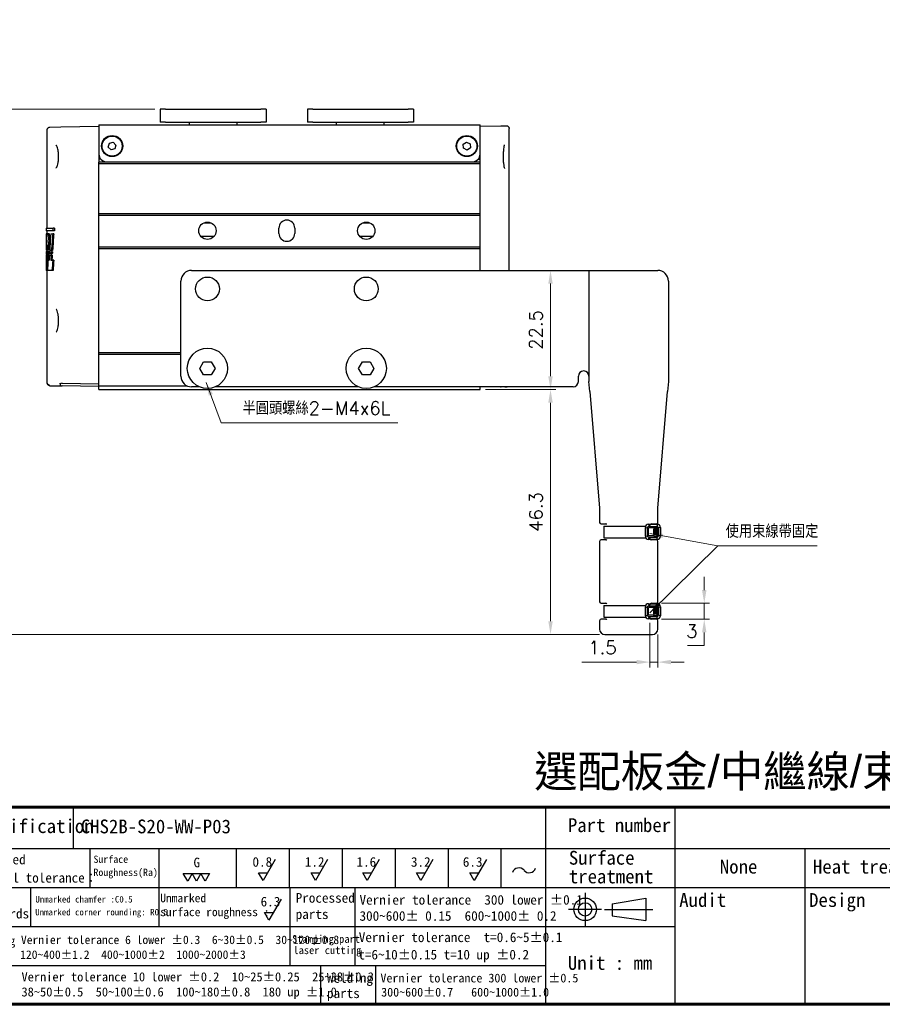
# Model space of a CAD drawing. Header units: inches. Extents: x 0 to 5655, y -2263 to 1330.
# Tile 202 of 231: x 4826 to 4989, y -728 to -542. Entities that reach past the tile are written whole.
import ezdxf
from ezdxf.enums import TextEntityAlignment as Align

# ---------------------------------------------------------------- set-up
doc = ezdxf.new("R2010")
doc.units = ezdxf.units.IN
doc.header["$MEASUREMENT"] = 0
doc.linetypes.add('SLD-實線', pattern=[0])
for name, color, linetype, lineweight in [('AM_0', 7, 'Continuous', 30), ('AM_5', 3, 'Continuous', 15), ('可見 (ISO)', 7, 'Continuous', 25)]:
    doc.layers.add(name, color=color, linetype=linetype, lineweight=lineweight)
doc.layers.add('BORDER', color=7, linetype='Continuous')
doc.layers.add('圖框', color=7, linetype='SLD-實線')
doc.styles.get("Standard").update_dxf_attribs({"font": 'arial.ttf'})
doc.styles.add('尺寸標註', font='romans.shx', dxfattribs={"bigfont": 'CHINESET.SHX'})
doc.styles.add('標題欄', font='txt')
doc.dimstyles.new('CNS1', dxfattribs={"dimtxt": 2.5, "dimasz": 2.5, "dimexe": 1, "dimexo": 1, "dimgap": 1.5, "dimtad": 1, "dimtoh": 1, "dimdec": 1, "dimdsep": 46, "dimtxsty": '尺寸標註', "dimcen": 0, "dimclrd": 2, "dimclre": 2, "dimclrt": 1, "dimadec": 0, "dimazin": 2, "dimtp": 0.1, "dimtm": 0.1, "dimtfac": 0.71, "dimtdec": 1, "dimtmove": 0, "dimatfit": 0, "dimfxl": 0, "dimlwd": 13, "dimlwe": 13, "dimarcsym": 0})
doc.dimstyles.new('CNS1$0', dxfattribs={"dimtxt": 2.5, "dimasz": 2.5, "dimexe": 1, "dimexo": 1, "dimgap": 1.5, "dimtad": 1, "dimtoh": 1, "dimdec": 1, "dimdsep": 46, "dimtxsty": '尺寸標註', "dimcen": 0, "dimclrd": 2, "dimclre": 2, "dimclrt": 1, "dimadec": 0, "dimazin": 2, "dimtp": 0.1, "dimtm": 0.1, "dimtfac": 0.71, "dimtdec": 1, "dimtmove": 0, "dimatfit": 0, "dimfxl": 0, "dimlwd": 13, "dimlwe": 13, "dimarcsym": 0})

# ---------------------------------------------------------------- blocks, each defined once
blk = doc.blocks.new('A4-英文圖框-橫式')
at = {"layer": 'BORDER', "color": 123, "linetype": 'Continuous', "lineweight": 60, "ltscale": 25.4}
blk.add_line((2151.7, -57.78), (2549.79, -57.78), dxfattribs=at)
at = {"layer": 'BORDER', "color": 60, "linetype": 'Continuous', "ltscale": 25.4}
for p, q in [((2275.1, -65.63), (2275.1, -57.78)), ((2364.21, -57.78), (2364.21, -95.06)), ((2388.73, -65.63), (2388.73, -57.78)), ((2151.7, -65.63), (2549.79, -65.63)), ((2278.15, -65.63), (2278.15, -72.99)), ((2291.22, -65.63), (2291.22, -80.35)), ((2305.82, -65.63), (2305.82, -72.99)), ((2315.82, -65.63), (2315.82, -72.99)), ((2325.82, -65.63), (2325.82, -72.99)), ((2335.82, -65.63), (2335.82, -72.99)), ((2345.82, -65.63), (2345.82, -72.99)), ((2355.82, -65.63), (2355.82, -72.99)), ((2364.21, -65.63), (2364.21, -95.06)), ((2364.22, -65.63), (2364.22, -72.99)), ((2364.22, -65.63), (2364.22, -72.99)), ((2388.73, -95.06), (2388.73, -65.63)), ((2413.26, -95.06), (2413.26, -65.63)), ((2151.7, -72.99), (2364.21, -72.99)), ((2266.98, -72.99), (2266.98, -80.35)), ((2315.96, -72.99), (2315.96, -80.35)), ((2328.19, -72.99), (2328.19, -80.35)), ((2364.21, -72.99), (2462.31, -72.99)), ((2151.7, -80.35), (2364.21, -80.35)), ((2315.96, -80.35), (2315.96, -87.7)), ((2328.19, -80.35), (2328.19, -87.7)), ((2364.21, -80.35), (2388.73, -80.35)), ((2151.7, -87.7), (2364.21, -87.7)), ((2321.74, -87.7), (2321.74, -95.06)), ((2332.11, -87.7), (2332.11, -95.06)), ((2364.21, -95.06), (2549.79, -95.06))]:
    blk.add_line(p, q, dxfattribs=at)
at = {"layer": 'BORDER', "color": 2, "linetype": 'Continuous', "ltscale": 25.4}
for p, q in [((2313.17, -67.68), (2310.88, -71.65)), ((2323.06, -67.68), (2320.77, -71.65)), ((2332.82, -67.68), (2330.53, -71.65)), ((2342.95, -67.68), (2340.66, -71.65)), ((2353.07, -67.68), (2350.78, -71.65)), ((2296.65, -71.76), (2295.82, -70.33)), ((2295.82, -70.33), (2297.47, -70.33)), ((2297.47, -70.33), (2296.65, -71.76)), ((2298.3, -71.76), (2297.47, -70.33)), ((2297.47, -70.33), (2299.12, -70.33)), ((2299.12, -70.33), (2298.3, -71.76)), ((2299.94, -71.76), (2299.12, -70.33)), ((2299.12, -70.33), (2300.77, -70.33)), ((2300.77, -70.33), (2299.94, -71.76)), ((2310.88, -71.65), (2310.05, -70.22)), ((2310.05, -70.22), (2311.7, -70.22)), ((2320.77, -71.65), (2319.94, -70.22)), ((2319.94, -70.22), (2321.59, -70.22)), ((2330.53, -71.65), (2329.7, -70.22)), ((2329.7, -70.22), (2331.35, -70.22)), ((2340.66, -71.65), (2339.84, -70.22)), ((2339.84, -70.22), (2341.48, -70.22)), ((2350.78, -71.65), (2349.96, -70.22)), ((2349.96, -70.22), (2351.61, -70.22)), ((2314.27, -75.17), (2311.98, -79.13)), ((2311.98, -79.13), (2311.16, -77.71)), ((2311.16, -77.71), (2312.8, -77.71))]:
    blk.add_line(p, q, dxfattribs=at)
at = {"layer": 'BORDER', "color": 4, "linetype": 'Continuous', "ltscale": 25.4}
for p, q in [((2371.71, -74.01), (2371.71, -80.23)), ((2374.82, -77.12), (2368.6, -77.12)), ((2375.39, -77.12), (2384.51, -77.12))]:
    blk.add_line(p, q, dxfattribs=at)
at = {"layer": 'BORDER', "color": 7, "linetype": 'Continuous', "ltscale": 25.4}
for p, q in [((2376.83, -76.06), (2383.16, -74.99)), ((2376.83, -76.06), (2376.83, -78.37)), ((2383.16, -74.99), (2383.16, -79.24)), ((2376.83, -78.37), (2383.16, -79.24))]:
    blk.add_line(p, q, dxfattribs=at)
at = {"layer": 'BORDER', "color": 123, "linetype": 'Continuous', "lineweight": 60, "ltscale": 25.4}
blk.add_lwpolyline([(2151.7, 188.79), (2555.09, 188.79), (2555.09, -95.06), (2151.7, -95.06)], close=True, dxfattribs=at)
at = {"layer": 'BORDER', "color": 7, "linetype": 'Continuous', "ltscale": 25.4}
for radius in [2.13, 1.26]:
    blk.add_circle((2371.71, -77.12), radius, dxfattribs=at)
at = {"layer": 'BORDER', "color": 2, "linetype": 'Continuous', "ltscale": 25.4}
for centre, start, end in [((2359.2, -70.55), 39.8056, 162.5792), ((2361.14, -68.94), 219.8056, 342.5792)]:
    blk.add_arc(centre, 1.26, start, end, dxfattribs=at)
at = {"layer": '圖框', "style": '標題欄'}
for s, height, p in [('Specification', 2.6053, (2255.83, -60.09)), ('Part number', 2.6053, (2368.46, -59.91)), ('Unmarked', 1.824, (2256.11, -66.79)), ('Surface', 1.377, (2278.84, -66.96)), ('Surface', 2.605, (2368.64, -66.07)), ('G', 1.82, (2297.75, -67.35)), ('0.8', 1.824, (2308.88, -67.24)), ('1.2', 1.824, (2318.77, -67.24)), ('1.6', 1.824, (2328.53, -67.24)), ('3.2', 1.824, (2338.81, -67.24)), ('6.3', 1.824, (2348.61, -67.24)), ('Heat treatment', 2.6053, (2414.74, -67.75)), ('General tolerance：', 1.8237, (2256.11, -70.24)), ('Roughness(Ra)', 1.377, (2278.84, -69.44)), ('treatment', 2.605, (2368.64, -69.6)), ('Common', 1.824, (2255.52, -73.98)), ('Unmarked', 1.596, (2291.45, -74.18)), ('Processed', 1.824, (2317.04, -74.04)), ('Vernier tolerance  300 lower %%P0.1', 1.8237, (2329.1, -74.41)), ('Audit', 2.605, (2389.49, -74.05)), ('Design', 2.605, (2414.01, -74.05)), ('Unmarked chamfer :C0.5', 1.2273, (2267.87, -74.6)), ('6.3', 1.824, (2310.42, -74.74)), ('standards', 1.824, (2255.52, -77.01)), ('Unmarked corner rounding: R0.5', 1.2273, (2267.85, -77.03)), ('surface roughness :', 1.5965, (2291.45, -76.81)), ('parts', 1.824, (2317.04, -77.12)), ('300~600%%P 0.15  600~1000%%P 0.2', 1.8237, (2329.1, -77.45)), ('Vernier tolerance  t=0.6~5%%P0.1', 1.8237, (2328.96, -81.48)), ('Stamping', 1.614, (2255.3, -82.23)), ('Vernier tolerance 6 lower %%P0.3  6~30%%P0.5  30~120%%P0.8', 1.6062, (2265.15, -82.07)), ('Stamping part', 1.4514, (2316.36, -81.99)), ('120~400%%P1.2  400~1000%%P2  1000~2000%%P3', 1.6062, (2265, -84.87)), ('laser cutting', 1.4514, (2316.61, -84.12)), ('t=6~10%%P0.15 t=10 up %%P0.2', 1.8237, (2328.87, -84.76)), ('Unit : mm', 2.605, (2368.45, -85.94)), ('Vernier tolerance 10 lower %%P0.2  10~25%%P0.25  25~38%%P0.3', 1.7169, (2265.25, -89.01)), ('Welding', 1.824, (2322.95, -89.17)), ('Vernier tolerance 300 lower %%P0.5  ', 1.6654, (2333.05, -89.26)), ('38~50%%P0.5  50~100%%P0.6  100~180%%P0.8  180 up %%P1.0', 1.7169, (2265.25, -91.86)), ('parts', 1.824, (2322.95, -92.06)), ('300~600%%P0.7   600~1000%%P1.0', 1.6654, (2333.19, -91.93))]:
    blk.add_text(s, height=height, dxfattribs=at).set_placement(p, align=Align.TOP_LEFT)
blk = doc.blocks.new('*D764')
at = {"layer": 'AM_5', "color": 2, "lineweight": 13}
for p, q in [((4851.86, -559.23), (4821.01, -559.23)), ((4822.01, -561.73), (4822.01, -656.02)), ((4935.84, -658.52), (4821.01, -658.52))]:
    blk.add_line(p, q, dxfattribs=at)
at = {"layer": 'AM_5', "color": 2}
for points in [[(4821.59, -561.73), (4822.42, -561.73), (4822.01, -559.23)], [(4821.59, -656.02), (4822.42, -656.02), (4822.01, -658.52)]]:
    blk.add_solid(points, dxfattribs=at)
at = {"layer": 'Defpoints', "color": 0}
for p in [(4852.86, -559.23), (4822.01, -658.52), (4936.84, -658.52)]:
    blk.add_point(p, dxfattribs=at)
at = {"layer": 'AM_5', "color": 1, "insert": (4819.26, -608.88), "char_height": 2.5, "attachment_point": 5, "rotation": 90, "style": '尺寸標註'}
blk.add_mtext('99.3', dxfattribs=at)
blk = doc.blocks.new('*D766')
at = {"layer": 'AM_5', "color": 2, "lineweight": 13}
for p, q in [((4920.3, -589.73), (4927.57, -589.73)), ((4926.57, -609.73), (4926.57, -592.23)), ((4914.27, -612.23), (4927.57, -612.23))]:
    blk.add_line(p, q, dxfattribs=at)
at = {"layer": 'AM_5', "color": 2}
for points in [[(4926.15, -592.23), (4926.99, -592.23), (4926.57, -589.73)], [(4926.15, -609.73), (4926.99, -609.73), (4926.57, -612.23)]]:
    blk.add_solid(points, dxfattribs=at)
at = {"layer": 'Defpoints', "color": 0}
for p in [(4919.3, -589.73), (4926.57, -589.73), (4913.27, -612.23)]:
    blk.add_point(p, dxfattribs=at)
at = {"layer": 'AM_5', "color": 1, "insert": (4923.82, -600.98), "char_height": 2.5, "attachment_point": 5, "rotation": 90, "style": '尺寸標註'}
blk.add_mtext('22.5', dxfattribs=at)
blk = doc.blocks.new('*D741')
at = {"layer": 'AM_5', "color": 2, "lineweight": 13}
for p, q in [((4914.27, -612.23), (4927.57, -612.23)), ((4926.57, -614.73), (4926.57, -656.02)), ((4914.27, -658.52), (4927.57, -658.52))]:
    blk.add_line(p, q, dxfattribs=at)
at = {"layer": 'AM_5', "color": 2}
for points in [[(4926.15, -614.73), (4926.99, -614.73), (4926.57, -612.23)], [(4926.15, -656.02), (4926.99, -656.02), (4926.57, -658.52)]]:
    blk.add_solid(points, dxfattribs=at)
at = {"layer": 'Defpoints', "color": 0}
for p in [(4913.27, -612.23), (4913.27, -658.52), (4926.57, -658.52)]:
    blk.add_point(p, dxfattribs=at)
at = {"layer": 'AM_5', "color": 1, "insert": (4923.82, -635.38), "char_height": 2.5, "attachment_point": 5, "rotation": 90, "style": '尺寸標註'}
blk.add_mtext('46.3', dxfattribs=at)
blk = doc.blocks.new('*D744')
at = {"layer": 'AM_5', "color": 2, "lineweight": 13}
for p, q in [((4955.61, -650.14), (4955.61, -647.64)), ((4947.54, -652.64), (4956.61, -652.64)), ((4955.61, -652.64), (4955.61, -655.64)), ((4947.54, -655.64), (4956.61, -655.64)), ((4955.61, -658.14), (4955.61, -660.64)), ((4955.61, -660.64), (4952.44, -660.64))]:
    blk.add_line(p, q, dxfattribs=at)
at = {"layer": 'AM_5', "color": 2}
for points in [[(4955.19, -650.14), (4956.03, -650.14), (4955.61, -652.64)], [(4955.19, -658.14), (4956.03, -658.14), (4955.61, -655.64)]]:
    blk.add_solid(points, dxfattribs=at)
at = {"layer": 'Defpoints', "color": 0}
for p in [(4946.54, -652.64), (4946.54, -655.64), (4955.61, -655.64)]:
    blk.add_point(p, dxfattribs=at)
at = {"layer": 'AM_5', "color": 1, "insert": (4953.28, -657.89), "char_height": 2.5, "attachment_point": 5, "style": '尺寸標註'}
blk.add_mtext('3', dxfattribs=at)
blk = doc.blocks.new('*D783')
at = {"layer": 'AM_5', "color": 2, "lineweight": 13}
for p, q in [((4945.34, -656.34), (4945.34, -664.75)), ((4946.84, -658.52), (4946.84, -664.75)), ((4942.84, -663.75), (4932.46, -663.75)), ((4946.84, -663.75), (4945.34, -663.75)), ((4949.34, -663.75), (4951.84, -663.75))]:
    blk.add_line(p, q, dxfattribs=at)
at = {"layer": 'AM_5', "color": 2}
for points in [[(4942.84, -663.33), (4942.84, -664.16), (4945.34, -663.75)], [(4949.34, -663.33), (4949.34, -664.16), (4946.84, -663.75)]]:
    blk.add_solid(points, dxfattribs=at)
at = {"layer": 'Defpoints', "color": 0}
for p in [(4945.34, -655.34), (4946.84, -657.52), (4945.34, -663.75)]:
    blk.add_point(p, dxfattribs=at)
at = {"layer": 'AM_5', "color": 1, "insert": (4936.4, -661), "char_height": 2.5, "attachment_point": 5, "style": '尺寸標註'}
blk.add_mtext('1.5', dxfattribs=at)

msp = doc.modelspace()

# ---------------------------------------------------------------- hatches: boundary and pattern name
h = msp.add_hatch()
h.set_pattern_fill('ANSI34', color=256, scale=0.01, angle=45)
h.set_pattern_definition([(90, (3311.15115, 274.16991), (-0.1905, 5e-17), []), (90, (3311.1829, 274.20166), (-0.1905, 5e-17), []), (90, (3311.21465, 274.23341), (-0.1905, 5e-17), []), (90, (3311.2464, 274.26516), (-0.1905, 5e-17), [])])
h.paths.add_polyline_path([(4946.055, -639.647), (4946.725, -639.747), (4946.725, -638.535), (4946.055, -638.635)])
h = msp.add_hatch()
h.set_pattern_fill('ANSI34', color=256, scale=0.01, angle=45)
h.set_pattern_definition([(90, (3311.15115, 259.16991), (-0.1905, 5e-17), []), (90, (3311.1829, 259.20166), (-0.1905, 5e-17), []), (90, (3311.21465, 259.23341), (-0.1905, 5e-17), []), (90, (3311.2464, 259.26516), (-0.1905, 5e-17), [])])
h.paths.add_polyline_path([(4946.055, -654.647), (4946.725, -654.747), (4946.725, -653.535), (4946.055, -653.635)])

# ---------------------------------------------------------------- linework, layer by layer
for p, q in [((4936.617, -638.035), (4936.617, -640.239)), ((4945.084, -637.705), (4946.755, -637.705)), ((4945.084, -637.705), (4945.184, -638.105)), ((4946.755, -637.705), (4946.655, -638.105)), ((4944.484, -639.976), (4944.484, -638.305)), ((4944.484, -638.305), (4944.884, -638.405)), ((4944.484, -639.976), (4944.884, -639.876)), ((4946.055, -638.405), (4945.084, -638.405)), ((4946.055, -639.876), (4945.084, -639.876)), ((4946.055, -638.405), (4946.055, -638.305)), ((4946.725, -638.535), (4946.055, -638.635)), ((4946.725, -639.747), (4946.055, -639.647)), ((4946.055, -639.976), (4946.055, -639.876)), ((4946.055, -639.976), (4946.655, -639.976)), ((4947.355, -638.305), (4946.955, -638.405)), ((4947.355, -639.976), (4946.955, -639.876)), ((4947.355, -638.305), (4947.355, -639.976)), ((4936.617, -640.239), (4944.544, -640.239)), ((4945.084, -640.576), (4945.184, -640.176)), ((4946.755, -640.576), (4945.084, -640.576)), ((4946.755, -640.576), (4946.655, -640.176)), ((4936.617, -653.035), (4936.617, -655.239)), ((4945.084, -652.705), (4946.755, -652.705)), ((4945.084, -652.705), (4945.184, -653.105)), ((4946.755, -652.705), (4946.655, -653.105)), ((4944.484, -654.976), (4944.484, -653.305)), ((4944.484, -653.305), (4944.884, -653.405)), ((4944.484, -654.976), (4944.884, -654.876)), ((4946.055, -653.405), (4945.084, -653.405)), ((4946.055, -654.876), (4945.084, -654.876)), ((4946.055, -653.405), (4946.055, -653.305)), ((4946.725, -653.535), (4946.055, -653.635)), ((4946.725, -654.747), (4946.055, -654.647)), ((4946.055, -654.976), (4946.055, -654.876)), ((4947.355, -653.305), (4946.955, -653.405)), ((4947.355, -654.976), (4946.955, -654.876)), ((4947.355, -653.305), (4947.355, -654.976)), ((4936.617, -655.239), (4944.544, -655.239)), ((4945.084, -655.576), (4945.184, -655.176)), ((4946.755, -655.576), (4945.084, -655.576)), ((4946.055, -654.976), (4946.655, -654.976)), ((4946.755, -655.576), (4946.655, -655.176))]:
    msp.add_line(p, q)
for points in [[(4936.617, -638.035), (4944.548, -638.035)], [(4945.084, -639.876), (4945.084, -638.405)], [(4936.617, -653.035), (4944.548, -653.035)], [(4945.084, -654.876), (4945.084, -653.405)]]:
    msp.add_lwpolyline(points)
for points in [[(4946.955, -638.405), (4946.955, -639.876, -0.4142136), (4946.655, -640.176), (4945.184, -640.176, -0.4142136), (4944.884, -639.876), (4944.884, -638.405, -0.4142136), (4945.184, -638.105), (4946.655, -638.105, -0.4142136)], [(4946.955, -653.405), (4946.955, -654.876, -0.4142136), (4946.655, -655.176), (4945.184, -655.176, -0.4142136), (4944.884, -654.876), (4944.884, -653.405, -0.4142136), (4945.184, -653.105), (4946.655, -653.105, -0.4142136)]]:
    msp.add_lwpolyline(points, format="xyb", close=True)
for points in [[(4946.055, -638.305), (4946.655, -638.305, -0.4142136), (4946.755, -638.405), (4946.755, -639.876, -0.4142136), (4946.655, -639.976)], [(4946.055, -653.305), (4946.655, -653.305, -0.4142136), (4946.755, -653.405), (4946.755, -654.876, -0.4142136), (4946.655, -654.976)]]:
    msp.add_lwpolyline(points, format="xyb")
for points in [[(4946.055, -638.335), (4946.055, -639.947), (4946.725, -639.947), (4946.725, -638.335)], [(4946.055, -653.335), (4946.055, -654.947), (4946.725, -654.947), (4946.725, -653.335)]]:
    msp.add_lwpolyline(points, close=True)
for centre, start, end in [((4945.084, -638.305), 90, 180), ((4946.755, -638.305), 0, 90), ((4945.084, -639.976), 180, 270), ((4946.755, -639.976), 270, 0), ((4945.084, -653.305), 90, 180), ((4946.755, -653.305), 0, 90), ((4945.084, -654.976), 180, 270), ((4946.755, -654.976), 270, 0)]:
    msp.add_arc(centre, 0.6, start, end)
at = {"layer": '可見 (ISO)'}
for p, q in [((4852.864, -559.234), (4852.864, -561.734)), ((4853.864, -559.234), (4852.864, -559.234)), ((4853.864, -559.234), (4871.864, -559.234)), ((4872.864, -559.234), (4871.864, -559.234)), ((4872.864, -559.234), (4872.864, -561.734)), ((4880.67, -559.234), (4880.67, -561.734)), ((4881.67, -559.234), (4880.67, -559.234)), ((4881.67, -559.234), (4899.67, -559.234)), ((4900.67, -559.234), (4899.67, -559.234)), ((4900.67, -559.234), (4900.67, -561.734)), ((4853.864, -561.734), (4852.864, -561.734)), ((4853.864, -561.734), (4871.864, -561.734)), ((4858.364, -562.234), (4858.364, -561.734)), ((4867.364, -562.234), (4867.364, -561.734)), ((4872.864, -561.734), (4871.864, -561.734)), ((4881.67, -561.734), (4880.67, -561.734)), ((4881.67, -561.734), (4899.67, -561.734)), ((4886.17, -562.234), (4886.17, -561.734)), ((4895.17, -562.234), (4895.17, -561.734)), ((4900.67, -561.734), (4899.67, -561.734)), ((4831.517, -581.743), (4831.517, -563.145)), ((4832.008, -562.645), (4834.093, -562.609)), ((4834.093, -562.609), (4841.267, -562.484)), ((4841.267, -562.234), (4913.267, -562.234)), ((4841.267, -562.234), (4841.267, -563.734)), ((4841.267, -563.734), (4841.267, -567.734)), ((4913.267, -563.734), (4913.267, -562.234)), ((4913.267, -562.484), (4917.211, -562.415)), ((4913.267, -567.734), (4913.267, -563.734)), ((4917.211, -562.415), (4918.258, -562.396)), ((4918.767, -589.734), (4918.767, -562.896)), ((4843.24, -565.699), (4843.967, -565.51)), ((4843.967, -565.51), (4844.493, -566.045)), ((4910.094, -565.901), (4910.719, -565.485)), ((4910.719, -565.485), (4911.391, -565.817)), ((4843.041, -566.422), (4843.24, -565.699)), ((4843.567, -566.957), (4843.041, -566.422)), ((4844.294, -566.768), (4843.567, -566.957)), ((4844.493, -566.045), (4844.294, -566.768)), ((4910.143, -566.65), (4910.094, -565.901)), ((4910.815, -566.983), (4910.143, -566.65)), ((4911.44, -566.566), (4910.815, -566.983)), ((4911.391, -565.817), (4911.44, -566.566)), ((4841.267, -567.734), (4841.267, -569.284)), ((4841.649, -568.734), (4841.267, -568.734)), ((4841.267, -569.234), (4842.767, -569.234)), ((4841.267, -569.534), (4841.267, -569.284)), ((4842.767, -569.234), (4911.767, -569.234)), ((4911.767, -569.234), (4913.267, -569.234)), ((4912.885, -568.734), (4913.267, -568.734)), ((4913.267, -569.284), (4913.267, -567.734)), ((4913.267, -569.534), (4913.267, -569.284)), ((4841.267, -578.984), (4841.267, -569.534)), ((4841.267, -569.534), (4913.267, -569.534)), ((4913.267, -578.984), (4913.267, -569.534)), ((4841.267, -579.284), (4841.267, -578.984)), ((4841.267, -578.984), (4913.267, -578.984)), ((4841.267, -579.284), (4913.267, -579.284)), ((4841.267, -585.284), (4841.267, -579.284)), ((4913.267, -579.284), (4913.267, -578.984)), ((4913.267, -585.284), (4913.267, -579.284)), ((4831.317, -581.746), (4832.647, -581.723)), ((4831.317, -581.746), (4831.317, -582.224)), ((4832.647, -582.247), (4831.317, -582.224)), ((4831.517, -582.763), (4831.517, -582.228)), ((4832.854, -581.719), (4832.647, -581.723)), ((4832.647, -582.247), (4832.647, -581.723)), ((4832.854, -582.251), (4832.647, -582.247)), ((4832.854, -581.719), (4832.854, -582.251)), ((4875.267, -582.734), (4875.267, -581.734)), ((4878.267, -581.734), (4878.267, -582.734)), ((4831.363, -582.817), (4831.318, -582.818)), ((4831.373, -582.766), (4831.603, -582.762)), ((4831.604, -582.762), (4831.805, -582.758)), ((4831.92, -583.818), (4831.718, -583.817)), ((4832.159, -582.803), (4832.541, -582.797)), ((4832.747, -582.793), (4832.541, -582.797)), ((4831.372, -585.8), (4831.319, -585.799)), ((4831.517, -585.934), (4831.334, -585.931)), ((4831.464, -585.802), (4831.372, -585.8)), ((4831.486, -584.962), (4831.387, -584.96)), ((4831.653, -585.805), (4831.464, -585.802)), ((4831.517, -586.124), (4831.517, -585.803)), ((4831.855, -585.808), (4831.653, -585.805)), ((4831.911, -584.449), (4831.709, -584.449)), ((4832.313, -585.948), (4831.975, -585.942)), ((4832.518, -585.951), (4832.313, -585.948)), ((4841.267, -585.284), (4913.267, -585.284)), ((4841.267, -585.584), (4841.267, -585.284)), ((4841.267, -605.236), (4841.267, -585.584)), ((4841.267, -585.584), (4913.267, -585.584)), ((4913.267, -585.584), (4913.267, -585.284)), ((4913.267, -589.734), (4913.267, -585.584)), ((4831.361, -586.449), (4831.317, -586.448)), ((4831.317, -586.755), (4831.358, -586.754)), ((4831.317, -586.903), (4831.317, -589.609)), ((4831.318, -586.127), (4831.366, -586.127)), ((4831.517, -586.583), (4831.331, -586.58)), ((4831.347, -587.603), (4831.421, -587.602)), ((4831.44, -586.753), (4831.358, -586.754)), ((4831.447, -586.451), (4831.361, -586.449)), ((4831.455, -586.125), (4831.366, -586.127)), ((4831.44, -586.753), (4831.62, -586.75)), ((4831.628, -586.454), (4831.447, -586.451)), ((4831.455, -586.125), (4831.641, -586.122)), ((4831.517, -586.752), (4831.517, -586.452)), ((4831.822, -586.746), (4831.62, -586.75)), ((4831.83, -586.457), (4831.628, -586.454)), ((4831.639, -587.818), (4831.871, -587.814)), ((4831.843, -586.118), (4831.641, -586.122)), ((4831.919, -586.876), (4832.244, -586.87)), ((4832.265, -586.596), (4831.938, -586.591)), ((4831.956, -586.248), (4832.289, -586.242)), ((4832.183, -587.808), (4832.551, -587.802)), ((4832.449, -586.867), (4832.244, -586.87)), ((4832.47, -586.6), (4832.265, -586.596)), ((4832.495, -586.238), (4832.289, -586.242)), ((4832.758, -587.798), (4832.551, -587.802)), ((4831.435, -589.739), (4831.319, -589.737)), ((4831.569, -589.741), (4831.435, -589.739)), ((4831.517, -611.022), (4831.517, -589.74)), ((4831.608, -588.633), (4831.554, -588.633)), ((4832.406, -589.756), (4831.569, -589.741)), ((4832.611, -589.759), (4832.406, -589.756)), ((4858.767, -589.734), (4933.837, -589.734)), ((4933.837, -589.734), (4933.837, -609.734)), ((4933.837, -589.734), (4946.837, -589.734)), ((4933.837, -589.734), (4933.837, -610.736)), ((4856.767, -609.734), (4856.767, -591.734)), ((4948.837, -591.734), (4948.837, -610.736)), ((4841.267, -605.536), (4841.267, -605.236)), ((4841.267, -605.236), (4856.767, -605.236)), ((4841.267, -611.536), (4841.267, -605.536)), ((4841.267, -605.536), (4856.767, -605.536)), ((4860.324, -608.234), (4861.045, -606.984)), ((4861.045, -609.484), (4860.324, -608.234)), ((4861.045, -606.984), (4862.489, -606.984)), ((4862.489, -606.984), (4863.21, -608.234)), ((4863.21, -608.234), (4862.489, -609.484)), ((4890.324, -608.234), (4891.045, -606.984)), ((4891.045, -609.484), (4890.324, -608.234)), ((4891.045, -606.984), (4892.489, -606.984)), ((4892.489, -606.984), (4893.21, -608.234)), ((4893.21, -608.234), (4892.489, -609.484)), ((4862.489, -609.484), (4861.045, -609.484)), ((4892.489, -609.484), (4891.045, -609.484)), ((4931.837, -610.734), (4931.837, -609.734)), ((4832.008, -611.522), (4834.337, -611.563)), ((4834.337, -611.063), (4841.267, -611.183)), ((4841.267, -611.684), (4834.337, -611.563)), ((4841.267, -612.234), (4841.267, -611.536)), ((4841.267, -611.536), (4857.901, -611.536)), ((4860.287, -611.734), (4858.767, -611.734)), ((4890.287, -611.734), (4863.247, -611.734)), ((4930.837, -611.734), (4893.247, -611.734)), ((4913.267, -612.234), (4913.267, -611.734)), ((4917.093, -611.75), (4916.131, -611.734)), ((4933.994, -612.614), (4933.837, -610.736)), ((4948.837, -610.736), (4948.68, -612.614)), ((4841.267, -612.234), (4913.267, -612.234)), ((4933.994, -612.614), (4935.837, -634.637)), ((4946.837, -634.637), (4948.68, -612.614)), ((4935.837, -634.637), (4935.837, -635.576)), ((4935.837, -635.576), (4935.837, -636.514)), ((4946.837, -635.576), (4946.837, -634.637)), ((4946.837, -636.514), (4946.837, -635.576)), ((4935.837, -636.514), (4935.837, -637.337)), ((4936.137, -637.637), (4937.037, -637.637)), ((4945.337, -638.035), (4945.337, -637.937)), ((4945.637, -637.637), (4946.537, -637.637)), ((4946.837, -637.337), (4946.837, -636.514)), ((4935.837, -640.937), (4935.837, -652.337)), ((4937.037, -640.637), (4936.137, -640.637)), ((4945.337, -640.337), (4945.337, -640.239)), ((4946.537, -640.637), (4945.637, -640.637)), ((4946.837, -652.337), (4946.837, -640.937)), ((4936.137, -652.637), (4937.037, -652.637)), ((4945.337, -653.035), (4945.337, -652.937)), ((4945.637, -652.637), (4946.537, -652.637)), ((4935.837, -655.937), (4935.837, -657.517)), ((4937.037, -655.637), (4936.137, -655.637)), ((4945.337, -655.337), (4945.337, -655.239)), ((4946.537, -655.637), (4945.637, -655.637)), ((4946.837, -657.517), (4946.837, -655.937)), ((4936.837, -658.517), (4945.837, -658.517))]:
    msp.add_line(p, q, dxfattribs=at)
for centre, radius in [((4843.767, -566.234), 2), ((4843.767, -566.234), 1.9), ((4910.767, -566.234), 2), ((4910.767, -566.234), 1.9), ((4861.767, -582.234), 1.65), ((4891.767, -582.234), 1.65), ((4861.767, -593.234), 2.25), ((4891.767, -593.234), 2.25), ((4861.767, -608.234), 3.8), ((4891.767, -608.234), 3.8)]:
    msp.add_circle(centre, radius, dxfattribs=at)
for centre, radius, start, end in [((4842.767, -567.734), 1.5, 180, 270), ((4911.767, -567.734), 1.5, 270, 0), ((4876.767, -581.734), 1.5, 0, 180), ((4876.767, -582.734), 1.5, 180, 0), ((4858.767, -591.734), 2, 90, 180), ((4946.837, -591.734), 2, 0, 90), ((4858.767, -609.734), 2, 180, 270), ((4932.837, -609.734), 1, 0, 180), ((4930.837, -610.734), 1, 270, 0), ((4936.137, -637.337), 0.3, 180, 270), ((4937.037, -637.937), 0.3, 50.4478, 90), ((4945.637, -637.937), 0.3, 90, 180), ((4946.537, -637.337), 0.3, 270, 0), ((4936.137, -640.937), 0.3, 90, 180), ((4937.037, -640.337), 0.3, 270, 307.02651), ((4945.637, -640.337), 0.3, 180, 270), ((4946.537, -640.937), 0.3, 0, 90), ((4936.137, -652.337), 0.3, 180, 270), ((4937.037, -652.937), 0.3, 50.4478, 90), ((4945.637, -652.937), 0.3, 90, 180), ((4946.537, -652.337), 0.3, 270, 0), ((4936.137, -655.937), 0.3, 90, 180), ((4937.037, -655.337), 0.3, 270, 307.02651), ((4945.637, -655.337), 0.3, 180, 270), ((4946.537, -655.937), 0.3, 0, 90), ((4936.837, -657.517), 1, 180, 270), ((4945.837, -657.517), 1, 270, 0)]:
    msp.add_arc(centre, radius, start, end, dxfattribs=at)
for centre, major_axis, ratio, start_param, end_param in [((5321.3, -584.609), (-489.264, 27.886), 0.9518055, 0.055971, 0.0595571), ((5321.303, -584.373), (-489.267, -27.886), 0.9518055, 6.2221779, 6.2264321), ((5304.029, -606.908), (-472.004, -26.902), 0.9518055, 6.1697903, 6.1767727), ((4877.267, -618.088), (-0.94, 142.854), 0.3215892, 1.3190524, 1.3417522), ((4877.267, -618.088), (-0.935, 142.232), 0.3215892, 1.3179116, 1.3407685), ((5321.3, -584.609), (-489.264, 27.886), 0.9518055, 0.0623615, 0.0626432), ((5310.178, -595.301), (-478.17, 27.033), 0.9509983, 0.0366747, 0.0385195), ((5310.697, -594.479), (-478.688, -27.062), 0.9509983, 6.2029368, 6.2047793), ((5307.632, -605.268), (-475.611, 27.108), 0.9518055, 0.0138869, 0.0168805), ((5305.643, -605.264), (-473.425, 26.983), 0.9518055, 0.0136838, 0.0166971), ((4877.264, -584.305), (-0.942, -141.574), 0.3244783, 4.7274186, 4.7296872), ((5321.02, -584.286), (-488.984, -27.87), 0.9518055, 6.2286717, 6.2289895), ((4877.266, -588.041), (0.855, 223.216), 0.2058141, 1.5644519, 1.5650404), ((5319.099, -595.395), (-487.066, 27.761), 0.9518055, 0.0412046, 0.0430319), ((4877.268, -595.268), (0.942, -141.579), 0.3244903, 4.6456139, 4.6478982), ((5319.525, -594.566), (-487.491, -27.785), 0.9518055, 6.2065655, 6.2083915), ((4877.275, -594.514), (-0.942, -141.591), 0.3245164, 4.6552613, 4.6575663), ((5310.742, -605.459), (-478.719, 27.285), 0.9518055, 0.0188107, 0.0229392), ((5308.426, -601.865), (-476.418, -26.953), 0.9510687, 6.1928181, 6.1970573), ((4877.267, -605.476), (0.942, -141.578), 0.3244881, 4.573096, 4.5754644), ((5308.762, -605.457), (-476.542, 27.161), 0.9518055, 0.0186207, 0.020975), ((4877.27, -605.477), (0.939, -140.967), 0.3244987, 4.5724618, 4.574891), ((5308.326, -606.988), (-476.301, -27.147), 0.9518055, 6.1790756, 6.1811424), ((4877.266, -607.218), (-0.943, -141.576), 0.3244831, 4.5658816, 4.5683318), ((5291.022, -616.701), (-459.004, 26.161), 0.9518055, 6.2747846, 6.2769326), ((4877.271, -617.752), (0.943, -141.584), 0.3245, 4.4857916, 4.4883602), ((5288.953, -616.689), (-456.738, 26.032), 0.9518055, 6.2744642, 6.2766229), ((5276.529, -621.151), (-444.525, 25.149), 0.9510687, 6.2637772, 6.2684042), ((4877.266, -617.749), (0.938, -140.961), 0.3244854, 4.484781, 4.4874136), ((5274.468, -621.135), (-442.267, 25.021), 0.9510687, 6.2634028, 6.2680707), ((4834.346, -611.563), (0.358, -0.361), 0.9656926, 2.3605575, 3.2375745)]:
    msp.add_ellipse(centre, major_axis=major_axis, ratio=ratio, start_param=start_param, end_param=end_param, dxfattribs=at)
for points, knots in [([(4831.517, -563.145), (4831.517, -563.091), (4831.526, -563.037), (4831.555, -562.951), (4831.571, -562.917), (4831.618, -562.838), (4831.655, -562.796), (4831.723, -562.739), (4831.751, -562.721), (4831.828, -562.679), (4831.881, -562.661), (4831.96, -562.648), (4831.984, -562.646), (4832.008, -562.645)], [0, 0, 0, 0, 0.016139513, 0.016139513, 0.027264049, 0.027264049, 0.043672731, 0.043672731, 0.053661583, 0.053661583, 0.070096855, 0.070096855, 0.077400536, 0.077400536, 0.077400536, 0.077400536]), ([(4918.258, -562.396), (4918.278, -562.396), (4918.298, -562.397), (4918.336, -562.401), (4918.356, -562.404), (4918.426, -562.419), (4918.476, -562.439), (4918.567, -562.493), (4918.609, -562.527), (4918.678, -562.607), (4918.707, -562.653), (4918.753, -562.762), (4918.767, -562.83), (4918.767, -562.896)], [0, 0, 0, 0, 0.005894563, 0.005894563, 0.011707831, 0.011707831, 0.027524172, 0.027524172, 0.043340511, 0.043340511, 0.059156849, 0.059156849, 0.079071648, 0.079071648, 0.079071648, 0.079071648]), ([(4833.181, -570.38), (4833.181, -570.38), (4833.187, -570.377), (4833.224, -570.348), (4833.272, -570.291), (4833.362, -570.121), (4833.407, -570.013), (4833.495, -569.737), (4833.539, -569.559), (4833.61, -569.16), (4833.638, -568.932), (4833.66, -568.588), (4833.665, -568.475), (4833.668, -568.333), (4833.668, -568.304), (4833.668, -568.254), (4833.668, -568.232), (4833.668, -568.146), (4833.667, -568.081), (4833.659, -567.822), (4833.645, -567.629), (4833.599, -567.23), (4833.563, -567.026), (4833.479, -566.667), (4833.428, -566.509), (4833.324, -566.263), (4833.268, -566.173), (4833.201, -566.097), (4833.181, -566.087), (4833.181, -566.087)], [0.02071691, 0.02071691, 0.02071691, 0.02071691, 0.04865973, 0.04865973, 0.11379486, 0.11379486, 0.17311226, 0.17311226, 0.24223847, 0.24223847, 0.31402637, 0.31402637, 0.34809234, 0.34809234, 0.35671184, 0.35671184, 0.3631759, 0.3631759, 0.38258529, 0.38258529, 0.44129301, 0.44129301, 0.51112206, 0.51112206, 0.58201486, 0.58201486, 0.65302753, 0.65302753, 0.69948764, 0.69948764, 0.69948764, 0.69948764]), ([(4917.878, -565.988), (4917.878, -565.988), (4917.878, -565.988), (4917.877, -565.989), (4917.869, -566.002), (4917.848, -566.05), (4917.831, -566.096), (4917.791, -566.239), (4917.767, -566.352), (4917.719, -566.641), (4917.696, -566.826), (4917.657, -567.245), (4917.642, -567.486), (4917.63, -567.854), (4917.627, -567.978), (4917.625, -568.165), (4917.625, -568.228), (4917.626, -568.48), (4917.631, -568.67), (4917.649, -569.096), (4917.666, -569.332), (4917.709, -569.748), (4917.735, -569.935), (4917.791, -570.233), (4917.823, -570.351), (4917.861, -570.45), (4917.872, -570.47), (4917.877, -570.479), (4917.878, -570.479), (4917.878, -570.479)], [0.04324541, 0.04324541, 0.04324541, 0.04324541, 0.04556756, 0.04556756, 0.07310241, 0.07310241, 0.11412059, 0.11412059, 0.1751792, 0.1751792, 0.2462851, 0.2462851, 0.32217989, 0.32217989, 0.35947965, 0.35947965, 0.37829029, 0.37829029, 0.43508661, 0.43508661, 0.51107546, 0.51107546, 0.58642166, 0.58642166, 0.66092095, 0.66092095, 0.69396119, 0.69396119, 0.70169832, 0.70169832, 0.70169832, 0.70169832]), ([(4831.373, -582.766), (4831.367, -582.787), (4831.362, -582.819), (4831.349, -582.947), (4831.343, -583.075), (4831.334, -583.37), (4831.331, -583.557), (4831.329, -583.779), (4831.329, -583.797), (4831.328, -583.814)], [-0.72078784, -0.72078784, -0.72078784, -0.72078784, -0.68921617, -0.68921617, -0.62655866, -0.62655866, -0.56399503, -0.56399503, -0.55866178, -0.55866178, -0.55866178, -0.55866178]), ([(4831.718, -583.817), (4831.719, -583.778), (4831.719, -583.739), (4831.719, -583.7), (4831.719, -583.582), (4831.716, -583.456), (4831.703, -583.225), (4831.694, -583.12), (4831.673, -582.953), (4831.659, -582.881), (4831.632, -582.785), (4831.617, -582.762), (4831.603, -582.762), (4831.603, -582.762), (4831.603, -582.762)], [-0.01151971, -0.01151971, -0.01151971, -0.01151971, 0, 0, 0, 0.03540881, 0.03540881, 0.07081762, 0.07081762, 0.10646092, 0.10646092, 0.14210421, 0.14210421, 0.14264012, 0.14264012, 0.14264012, 0.14264012]), ([(4831.805, -582.758), (4831.818, -582.758), (4831.833, -582.782), (4831.861, -582.878), (4831.874, -582.95), (4831.896, -583.118), (4831.905, -583.223), (4831.918, -583.455), (4831.921, -583.582), (4831.921, -583.739), (4831.921, -583.778), (4831.92, -583.818)], [0.14212466, 0.14212466, 0.14212466, 0.14212466, 0.17790404, 0.17790404, 0.21368343, 0.21368343, 0.24922509, 0.24922509, 0.28476675, 0.28476675, 0.29631854, 0.29631854, 0.29631854, 0.29631854]), ([(4831.317, -589.609), (4831.317, -589.631), (4831.317, -589.65), (4831.317, -589.709), (4831.318, -589.732), (4831.319, -589.737)], [-0.188092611, -0.188092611, -0.188092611, -0.188092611, -0.175841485, -0.175841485, -0.144864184, -0.144864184, -0.144864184, -0.144864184]), ([(4831.435, -589.739), (4831.445, -589.72), (4831.457, -589.683), (4831.485, -589.541), (4831.501, -589.413), (4831.529, -589.118), (4831.542, -588.931), (4831.551, -588.695), (4831.553, -588.664), (4831.554, -588.633)], [-0.23106599, -0.23106599, -0.23106599, -0.23106599, -0.18838939, -0.18838939, -0.12556623, -0.12556623, -0.06278311, -0.06278311, -0.05341102, -0.05341102, -0.05341102, -0.05341102]), ([(4833.181, -601.38), (4833.181, -601.38), (4833.187, -601.377), (4833.224, -601.348), (4833.272, -601.291), (4833.362, -601.121), (4833.407, -601.013), (4833.495, -600.737), (4833.539, -600.559), (4833.61, -600.16), (4833.638, -599.932), (4833.66, -599.588), (4833.665, -599.475), (4833.668, -599.333), (4833.668, -599.304), (4833.668, -599.254), (4833.668, -599.232), (4833.668, -599.146), (4833.667, -599.081), (4833.659, -598.822), (4833.645, -598.629), (4833.599, -598.23), (4833.563, -598.026), (4833.479, -597.667), (4833.428, -597.509), (4833.324, -597.263), (4833.268, -597.173), (4833.201, -597.097), (4833.181, -597.087), (4833.181, -597.087)], [0.02071691, 0.02071691, 0.02071691, 0.02071691, 0.04865973, 0.04865973, 0.11379486, 0.11379486, 0.17311226, 0.17311226, 0.24223847, 0.24223847, 0.31402637, 0.31402637, 0.34809234, 0.34809234, 0.35671184, 0.35671184, 0.3631759, 0.3631759, 0.38258529, 0.38258529, 0.44129301, 0.44129301, 0.51112206, 0.51112206, 0.58201486, 0.58201486, 0.65302753, 0.65302753, 0.69948764, 0.69948764, 0.69948764, 0.69948764]), ([(4832.008, -611.522), (4832.008, -611.522), (4832.008, -611.522), (4832.008, -611.522), (4832.008, -611.522), (4832.006, -611.522), (4832.005, -611.522), (4832.001, -611.522), (4831.997, -611.522), (4831.961, -611.52), (4831.928, -611.515), (4831.843, -611.494), (4831.791, -611.472), (4831.717, -611.423), (4831.69, -611.402), (4831.665, -611.377), (4831.663, -611.375), (4831.655, -611.367), (4831.65, -611.362), (4831.629, -611.339), (4831.615, -611.32), (4831.571, -611.255), (4831.548, -611.204), (4831.526, -611.119), (4831.52, -611.088), (4831.517, -611.044), (4831.517, -611.033), (4831.517, -611.022)], [0, 0, 0, 0, 0.000013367, 0.000013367, 0.000049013, 0.000049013, 0.000429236, 0.000429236, 0.001443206, 0.001443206, 0.011324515, 0.011324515, 0.027757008, 0.027757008, 0.037870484, 0.037870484, 0.038648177, 0.038648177, 0.040981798, 0.040981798, 0.047997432, 0.047997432, 0.064488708, 0.064488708, 0.074099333, 0.074099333, 0.077455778, 0.077455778, 0.077455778, 0.077455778]), ([(4832.008, -611.522), (4832.008, -611.522), (4832.008, -611.522), (4832.008, -611.522), (4832.008, -611.522), (4832.008, -611.522), (4831.517, -611.256), (4831.517, -611.022)], [0, 0, 0, 0, 0.000038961, 0.000038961, 0.000058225, 0.000058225, 0.070149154, 0.070149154, 0.070149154, 0.070149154]), ([(4833.871, -611.063), (4833.874, -611.072), (4833.877, -611.081), (4833.888, -611.11), (4833.897, -611.131), (4833.921, -611.179), (4833.937, -611.208), (4833.956, -611.236)], [-0.024768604, -0.024768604, -0.024768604, -0.024768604, -0.020914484, -0.020914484, -0.012290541, -0.012290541, -0.000000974, -0.000000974, -0.000000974, -0.000000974]), ([(4833.956, -611.236), (4833.958, -611.275), (4833.966, -611.314), (4833.997, -611.389), (4834.02, -611.425), (4834.081, -611.484), (4834.116, -611.508), (4834.184, -611.538), (4834.214, -611.547), (4834.275, -611.559), (4834.306, -611.562), (4834.337, -611.563)], [0.000000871, 0.000000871, 0.000000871, 0.000000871, 0.016429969, 0.016429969, 0.032973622, 0.032973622, 0.047332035, 0.047332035, 0.056980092, 0.056980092, 0.066353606, 0.066353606, 0.066353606, 0.066353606]), ([(4917.093, -611.75), (4917.118, -611.751), (4917.142, -611.749), (4917.188, -611.743), (4917.209, -611.739), (4917.229, -611.734)], [0.000000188, 0.000000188, 0.000000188, 0.000000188, 0.007449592, 0.007449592, 0.013963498, 0.013963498, 0.013963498, 0.013963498]), ([(4918.456, -611.734), (4918.421, -611.748), (4918.385, -611.758), (4918.319, -611.769), (4918.288, -611.771), (4918.258, -611.771)], [0.058936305, 0.058936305, 0.058936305, 0.058936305, 0.070102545, 0.070102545, 0.079133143, 0.079133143, 0.079133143, 0.079133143])]:
    msp.add_open_spline(points, degree=3, knots=knots, dxfattribs=at)
for points, weights in [([(4861.08, -580.734), (4861.767, -580.734), (4862.454, -580.734)], [1.79251403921, 1.97176544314, 1.79251403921]), ([(4891.08, -580.734), (4891.767, -580.734), (4892.454, -580.734)], [1.79251403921, 1.97176544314, 1.79251403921]), ([(4860.455, -583.234), (4861.767, -583.234), (4863.079, -583.234)], [2.88408998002, 4.75874846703, 2.88408998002]), ([(4890.455, -583.234), (4891.767, -583.234), (4893.079, -583.234)], [2.88408998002, 4.75874846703, 2.88408998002])]:
    msp.add_rational_spline(points, weights, degree=2, dxfattribs=at)
for points in [[(4831.709, -584.449), (4831.713, -584.237), (4831.716, -584.026), (4831.718, -583.817)], [(4831.92, -583.818), (4831.918, -584.027), (4831.915, -584.238), (4831.911, -584.449)], [(4918.258, -611.771), (4918.258, -611.771), (4917.865, -611.764), (4917.093, -611.75)]]:
    msp.add_open_spline(points, degree=3, dxfattribs=at)

# ---------------------------------------------------------------- block references
msp.add_blockref('A4-英文圖框-橫式', (2561.395, -633.352))

# ---------------------------------------------------------------- texts
at = {"layer": 'AM_0', "color": 1, "char_height": 2.5, "attachment_point": 7, "style": '尺寸標註'}
for s, insert in [('半圓頭螺絲2-M4x6L', (4868.389, -617.015)), ('使用束線帶固定', (4959.659, -640.288))]:
    msp.add_mtext(s, dxfattribs=dict(at, insert=insert))
at = {"layer": 'AM_0', "insert": (5108.186, -688.136), "char_height": 6, "attachment_point": 9}
msp.add_mtext_dynamic_manual_height_columns('{\\fPMingLiU|b0|i0|c136|p18;選配板金}/{\\fPMingLiU|b0|i0|c136|p18;中繼線}/{\\fPMingLiU|b0|i0|c136|p18;束線帶請於出貨時預先與夾爪組裝}', width=218.23164, gutter_width=1, heights=[0], dxfattribs=at)
at = {"layer": '圖框', "lineweight": 35, "style": '標題欄'}
msp.add_text('CHS2B-S20-WW-P03', height=2.60526, dxfattribs=at).set_placement((4837.85, -693.499), align=Align.TOP_LEFT)
at = {"layer": '圖框', "style": '標題欄'}
msp.add_text('None', height=2.6053, dxfattribs=at).set_placement((4958.552, -701.097), align=Align.TOP_LEFT)

# ---------------------------------------------------------------- dimensions: what is measured, and where the dimension line sits
at = {"layer": 'AM_5'}
for base, p1, p2, override, picture, middle in [((4822.007, -658.517), (4852.864, -559.234), (4936.837, -658.517), {"dimfxl": 4, "dimarcsym": 1}, '*D764', (4819.257, -608.875)), ((4926.57, -589.734), (4913.267, -612.234), (4919.296, -589.734), {"dimpost": '', "dimfxl": 4, "dimarcsym": 1}, '*D766', (4923.82, -600.984)), ((4926.57, -658.517), (4913.267, -612.234), (4913.267, -658.517), {"dimpost": '', "dimfxl": 4, "dimarcsym": 1}, '*D741', (4923.82, -635.375)), ((4955.609, -655.637), (4946.537, -652.637), (4946.537, -655.637), {"dimfxl": 4, "dimarcsym": 1}, '*D744', (4953.276, -657.887))]:
    dim = msp.add_linear_dim(base=base, p1=p1, p2=p2, angle=90, dimstyle='CNS1$0', override=override, dxfattribs=at)
    dim.commit()
    dim.dimension.update_dxf_attribs({"geometry": picture, "text_midpoint": middle})
dim = msp.add_linear_dim(base=(4945.337, -663.745), p1=(4946.837, -657.517), p2=(4945.337, -655.337), dimstyle='CNS1$0', override={"dimpost": '', "dimfxl": 4, "dimarcsym": 1}, dxfattribs=at)
dim.commit()
dim.dimension.update_dxf_attribs({"geometry": '*D783', "text_midpoint": (4936.397, -660.995)})

# ---------------------------------------------------------------- leaders
at = {"layer": 'AM_0', "annotation_type": 0, "has_hookline": 1, "hookline_direction": 0}
for points, text_width in [([(4861.538, -610.905), (4864.389, -618.515), (4866.889, -618.515)], 29.368), ([(4945.334, -639.47), (4958.159, -641.788)], 17.292)]:
    msp.add_leader(points, dimstyle='CNS1', dxfattribs=dict(at, text_width=text_width))
at = {"layer": 'AM_0'}
msp.add_leader([(4945.315, -654.452), (4958.159, -641.788)], dimstyle='CNS1', override={"dimgap": 1.5, "dimtad": 0, "dimfxl": 4, "dimarcsym": 1}, dxfattribs=at)

doc.saveas('drawing.dxf')
